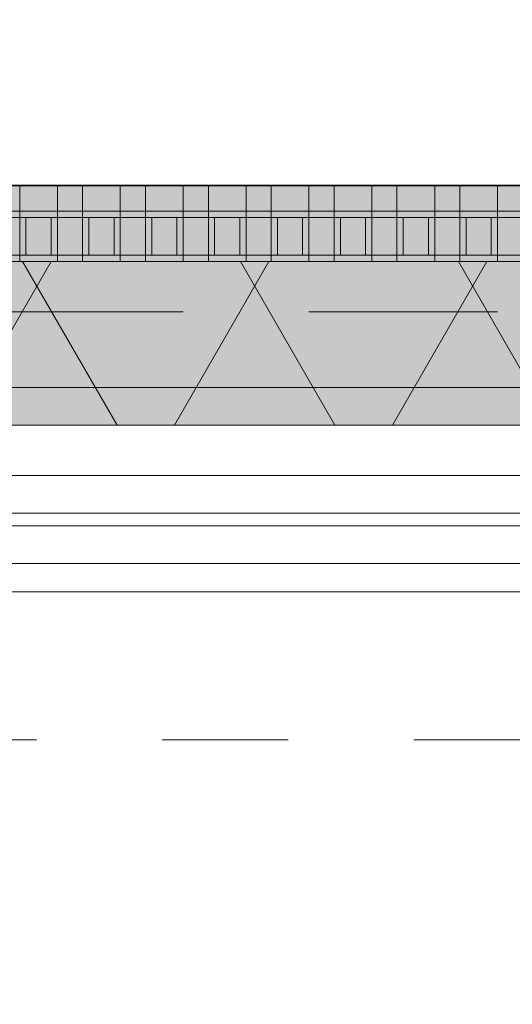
# Model space of a CAD drawing. Header units: metres. Extents: x -167 to 233, y -155 to 122.
# Tile 204 of 215: x 56.711 to 57.103, y 43.38 to 44.162. Entities that reach past the tile are written whole.
import ezdxf
from ezdxf.enums import TextEntityAlignment as Align

# ---------------------------------------------------------------- set-up
doc = ezdxf.new("R2010")
doc.units = ezdxf.units.M
doc.header["$MEASUREMENT"] = 0
doc.linetypes.add('Raster', pattern=[0.4, 0.2, -0.1, 0, -0.1])
doc.linetypes.add('Strichlinie eng', pattern=[0.23, 0.15, -0.08])
for name, color, linetype in [('09 Schraffuren', 7, 'Continuous'), ('10 Wand außen', 7, 'Continuous'), ('20 Decke', 7, 'Continuous'), ('50 Sanitäreinrichtung', 7, 'Continuous'), ('90 Achsraster', 7, 'Continuous'), ('94 Genehmigungsplanung Bemaßung', 7, 'Continuous')]:
    doc.layers.add(name, color=color, linetype=linetype)
doc.styles.add('ERSTELLTER_STIL_1', font='arial.ttf')
doc.styles.add('ERSTELLTER_STIL_2', font='arial.ttf')
doc.dimstyles.new('ERSTELLTER_STIL__1', dxfattribs={"dimtxt": 0.25, "dimasz": 0.19, "dimexe": 0.18, "dimexo": 0.1, "dimgap": 0, "dimtad": 1, "dimtih": 1, "dimtoh": 1, "dimzin": 0, "dimdsep": 46, "dimtxsty": 'ERSTELLTER_STIL_1', "dimblk": 'ARROWHEAD_6', "dimblk1": 'ARROWHEAD_6', "dimblk2": 'ARROWHEAD_6', "dimcen": 0.09, "dimclrd": 7, "dimclre": 7, "dimclrt": 7, "dimazin": 0, "dimtfac": 1, "dimtdec": 4, "dimtmove": 0, "dimatfit": 3, "dimfxl": 1, "dimtolj": 1, "dimtzin": 0, "dimarcsym": 0})
doc.dimstyles.new('ERSTELLTER_STIL__2', dxfattribs={"dimtxt": 0.25, "dimasz": 0.19, "dimexe": 0.18, "dimexo": 0.1, "dimgap": 0, "dimtad": 1, "dimzin": 0, "dimdsep": 46, "dimtxsty": 'ERSTELLTER_STIL_1', "dimblk": 'ARROWHEAD_6', "dimblk1": 'ARROWHEAD_6', "dimblk2": 'ARROWHEAD_6', "dimcen": 0.09, "dimclrd": 7, "dimclre": 7, "dimclrt": 7, "dimazin": 0, "dimtfac": 1, "dimtdec": 4, "dimtmove": 0, "dimatfit": 3, "dimfxl": 1, "dimtolj": 1, "dimtzin": 0, "dimarcsym": 0})

# ---------------------------------------------------------------- blocks, each defined once
blk = doc.blocks.new('Rechteck Raster Kassetten Fassade - ACB')
at = {"layer": '50 Sanitäreinrichtung', "linetype": 'Continuous', "lineweight": 0, "true_color": 0x9e9e9e}
for points in [[(18.99, 0.17), (18.99, 0.19), (18.96, 0.19), (18.96, 0.17)], [(19.04, 0.17), (19.04, 0.19), (19.01, 0.19), (19.01, 0.17)], [(19.09, 0.17), (19.09, 0.19), (19.06, 0.19), (19.06, 0.17)], [(19.14, 0.17), (19.14, 0.19), (19.11, 0.19), (19.11, 0.17)], [(19.19, 0.17), (19.19, 0.19), (19.16, 0.19), (19.16, 0.17)], [(19.24, 0.17), (19.24, 0.19), (19.21, 0.19), (19.21, 0.17)], [(19.29, 0.17), (19.29, 0.19), (19.26, 0.19), (19.26, 0.17)], [(19.34, 0.17), (19.34, 0.19), (19.31, 0.19), (19.31, 0.17)], [(18.96, 0.17), (18.96, 0.13), (19.01, 0.13), (19.01, 0.135), (18.965, 0.135), (18.965, 0.165), (19.01, 0.165), (19.01, 0.17)], [(18.99, 0.165), (18.985, 0.165), (18.985, 0.135), (18.99, 0.135)], [(19.01, 0.13), (19.06, 0.13), (19.06, 0.135), (19.015, 0.135), (19.015, 0.165), (19.06, 0.165), (19.06, 0.17), (19.01, 0.17)], [(19.04, 0.165), (19.035, 0.165), (19.035, 0.135), (19.04, 0.135)], [(19.06, 0.13), (19.11, 0.13), (19.11, 0.135), (19.065, 0.135), (19.065, 0.165), (19.11, 0.165), (19.11, 0.17), (19.06, 0.17)], [(19.085, 0.165), (19.085, 0.135), (19.09, 0.135), (19.09, 0.165)], [(19.11, 0.13), (19.16, 0.13), (19.16, 0.135), (19.115, 0.135), (19.115, 0.165), (19.16, 0.165), (19.16, 0.17), (19.11, 0.17)], [(19.135, 0.165), (19.135, 0.135), (19.14, 0.135), (19.14, 0.165)], [(19.16, 0.13), (19.21, 0.13), (19.21, 0.135), (19.165, 0.135), (19.165, 0.165), (19.21, 0.165), (19.21, 0.17), (19.16, 0.17)], [(19.185, 0.165), (19.185, 0.135), (19.19, 0.135), (19.19, 0.165)], [(19.21, 0.13), (19.26, 0.13), (19.26, 0.135), (19.215, 0.135), (19.215, 0.165), (19.26, 0.165), (19.26, 0.17), (19.21, 0.17)], [(19.235, 0.165), (19.235, 0.135), (19.24, 0.135), (19.24, 0.165)], [(19.26, 0.13), (19.31, 0.13), (19.31, 0.135), (19.265, 0.135), (19.265, 0.165), (19.31, 0.165), (19.31, 0.17), (19.26, 0.17)], [(19.285, 0.165), (19.285, 0.135), (19.29, 0.135), (19.29, 0.165)], [(19.31, 0.13), (19.36, 0.13), (19.36, 0.135), (19.315, 0.135), (19.315, 0.165), (19.36, 0.165), (19.36, 0.17), (19.31, 0.17)], [(19.335, 0.165), (19.335, 0.135), (19.34, 0.135), (19.34, 0.165)]]:
    blk.add_hatch(color=253, dxfattribs=at).paths.add_polyline_path(points)
at = {"layer": '50 Sanitäreinrichtung', "linetype": 'Continuous', "lineweight": 18}
h = blk.add_hatch(dxfattribs=at)
h.set_pattern_fill('Dämmung__weich_0001', color=8, style=0, pattern_type=2)
h.set_pattern_definition([(60, (0, 0), (-0.1299038, 0.075), []), (120, (0, 0), (0.1299038, 0.075), [])])
h.paths.add_polyline_path([(0, 0), (20.25, 0), (20.38, 0.13), (0, 0.13)])
at = {"layer": '50 Sanitäreinrichtung', "color": 251, "linetype": 'Continuous', "lineweight": 18, "true_color": 0x5f5f5f}
for p, q in [((19.75, 0.19), (15.25, 0.19)), ((18.99, 0.19), (18.96, 0.19)), ((18.96, 0.19), (18.96, 0.17)), ((18.99, 0.19), (18.96, 0.19)), ((18.96, 0.19), (18.96, 0.17)), ((18.99, 0.19), (18.99, 0.17)), ((18.99, 0.19), (18.99, 0.17)), ((19.04, 0.19), (19.01, 0.19)), ((19.01, 0.19), (19.01, 0.17)), ((19.04, 0.19), (19.01, 0.19)), ((19.01, 0.19), (19.01, 0.17)), ((19.04, 0.19), (19.04, 0.17)), ((19.04, 0.19), (19.04, 0.17)), ((19.09, 0.19), (19.06, 0.19)), ((19.06, 0.19), (19.06, 0.17)), ((19.09, 0.19), (19.06, 0.19)), ((19.06, 0.19), (19.06, 0.17)), ((19.09, 0.19), (19.09, 0.17)), ((19.09, 0.19), (19.09, 0.17)), ((19.14, 0.19), (19.11, 0.19)), ((19.11, 0.19), (19.11, 0.17)), ((19.14, 0.19), (19.11, 0.19)), ((19.11, 0.19), (19.11, 0.17)), ((19.14, 0.19), (19.14, 0.17)), ((19.14, 0.19), (19.14, 0.17)), ((19.19, 0.19), (19.16, 0.19)), ((19.16, 0.19), (19.16, 0.17)), ((19.19, 0.19), (19.16, 0.19)), ((19.16, 0.19), (19.16, 0.17)), ((19.19, 0.19), (19.19, 0.17)), ((19.19, 0.19), (19.19, 0.17)), ((19.24, 0.19), (19.21, 0.19)), ((19.21, 0.19), (19.21, 0.17)), ((19.24, 0.19), (19.21, 0.19)), ((19.21, 0.19), (19.21, 0.17)), ((19.24, 0.19), (19.24, 0.17)), ((19.24, 0.19), (19.24, 0.17)), ((19.29, 0.19), (19.26, 0.19)), ((19.26, 0.19), (19.26, 0.17)), ((19.29, 0.19), (19.26, 0.19)), ((19.26, 0.19), (19.26, 0.17)), ((19.29, 0.19), (19.29, 0.17)), ((19.29, 0.19), (19.29, 0.17)), ((19.34, 0.19), (19.31, 0.19)), ((19.31, 0.19), (19.31, 0.17)), ((19.34, 0.19), (19.31, 0.19)), ((19.31, 0.19), (19.31, 0.17)), ((19.34, 0.19), (19.34, 0.17)), ((19.34, 0.19), (19.34, 0.17)), ((18.99, 0.17), (18.91, 0.17)), ((18.99, 0.17), (18.91, 0.17)), ((18.96, 0.165), (18.94, 0.165)), ((18.96, 0.165), (18.94, 0.165)), ((19.04, 0.17), (18.96, 0.17)), ((18.96, 0.17), (18.96, 0.165)), ((19.04, 0.17), (18.96, 0.17)), ((18.96, 0.17), (18.96, 0.165)), ((18.99, 0.17), (18.96, 0.17)), ((18.99, 0.17), (18.96, 0.17)), ((18.965, 0.165), (18.96, 0.165)), ((18.96, 0.165), (18.96, 0.135)), ((18.965, 0.165), (18.96, 0.165)), ((18.96, 0.165), (18.96, 0.135)), ((18.985, 0.165), (18.965, 0.165)), ((18.965, 0.165), (18.965, 0.135)), ((18.985, 0.165), (18.965, 0.165)), ((18.985, 0.165), (18.965, 0.165)), ((18.965, 0.165), (18.965, 0.135)), ((18.985, 0.165), (18.965, 0.165)), ((18.985, 0.165), (18.985, 0.135)), ((18.99, 0.165), (18.985, 0.165)), ((18.985, 0.165), (18.985, 0.135)), ((18.99, 0.165), (18.985, 0.165)), ((18.99, 0.17), (18.99, 0.165)), ((18.99, 0.17), (18.99, 0.165)), ((18.99, 0.165), (18.99, 0.135)), ((19.01, 0.165), (18.99, 0.165)), ((18.99, 0.165), (18.99, 0.135)), ((19.01, 0.165), (18.99, 0.165)), ((19.09, 0.17), (19.01, 0.17)), ((19.01, 0.17), (19.01, 0.165)), ((19.09, 0.17), (19.01, 0.17)), ((19.01, 0.17), (19.01, 0.165)), ((19.04, 0.17), (19.01, 0.17)), ((19.04, 0.17), (19.01, 0.17)), ((19.015, 0.165), (19.01, 0.165)), ((19.01, 0.165), (19.01, 0.135)), ((19.015, 0.165), (19.01, 0.165)), ((19.01, 0.165), (19.01, 0.135)), ((19.035, 0.165), (19.015, 0.165)), ((19.015, 0.165), (19.015, 0.135)), ((19.035, 0.165), (19.015, 0.165)), ((19.035, 0.165), (19.015, 0.165)), ((19.015, 0.165), (19.015, 0.135)), ((19.035, 0.165), (19.015, 0.165)), ((19.035, 0.165), (19.035, 0.135)), ((19.04, 0.165), (19.035, 0.165)), ((19.035, 0.165), (19.035, 0.135)), ((19.04, 0.165), (19.035, 0.165)), ((19.04, 0.17), (19.04, 0.165)), ((19.04, 0.17), (19.04, 0.165)), ((19.04, 0.165), (19.04, 0.135)), ((19.06, 0.165), (19.04, 0.165)), ((19.04, 0.165), (19.04, 0.135)), ((19.06, 0.165), (19.04, 0.165)), ((19.14, 0.17), (19.06, 0.17)), ((19.06, 0.17), (19.06, 0.165)), ((19.14, 0.17), (19.06, 0.17)), ((19.06, 0.17), (19.06, 0.165)), ((19.09, 0.17), (19.06, 0.17)), ((19.09, 0.17), (19.06, 0.17)), ((19.065, 0.165), (19.06, 0.165)), ((19.06, 0.165), (19.06, 0.135)), ((19.065, 0.165), (19.06, 0.165)), ((19.06, 0.165), (19.06, 0.135)), ((19.085, 0.165), (19.065, 0.165)), ((19.065, 0.165), (19.065, 0.135)), ((19.085, 0.165), (19.065, 0.165)), ((19.085, 0.165), (19.065, 0.165)), ((19.065, 0.165), (19.065, 0.135)), ((19.085, 0.165), (19.065, 0.165)), ((19.085, 0.165), (19.085, 0.135)), ((19.09, 0.165), (19.085, 0.165)), ((19.085, 0.165), (19.085, 0.135)), ((19.09, 0.165), (19.085, 0.165)), ((19.09, 0.17), (19.09, 0.165)), ((19.09, 0.17), (19.09, 0.165)), ((19.09, 0.165), (19.09, 0.135)), ((19.11, 0.165), (19.09, 0.165)), ((19.09, 0.165), (19.09, 0.135)), ((19.11, 0.165), (19.09, 0.165)), ((19.19, 0.17), (19.11, 0.17)), ((19.11, 0.17), (19.11, 0.165)), ((19.19, 0.17), (19.11, 0.17)), ((19.11, 0.17), (19.11, 0.165)), ((19.14, 0.17), (19.11, 0.17)), ((19.14, 0.17), (19.11, 0.17)), ((19.115, 0.165), (19.11, 0.165)), ((19.11, 0.165), (19.11, 0.135)), ((19.115, 0.165), (19.11, 0.165)), ((19.11, 0.165), (19.11, 0.135)), ((19.135, 0.165), (19.115, 0.165)), ((19.115, 0.165), (19.115, 0.135)), ((19.135, 0.165), (19.115, 0.165)), ((19.135, 0.165), (19.115, 0.165)), ((19.115, 0.165), (19.115, 0.135)), ((19.135, 0.165), (19.115, 0.165)), ((19.135, 0.165), (19.135, 0.135)), ((19.14, 0.165), (19.135, 0.165)), ((19.135, 0.165), (19.135, 0.135)), ((19.14, 0.165), (19.135, 0.165)), ((19.14, 0.17), (19.14, 0.165)), ((19.14, 0.17), (19.14, 0.165)), ((19.14, 0.165), (19.14, 0.135)), ((19.16, 0.165), (19.14, 0.165)), ((19.14, 0.165), (19.14, 0.135)), ((19.16, 0.165), (19.14, 0.165)), ((19.24, 0.17), (19.16, 0.17)), ((19.16, 0.17), (19.16, 0.165)), ((19.24, 0.17), (19.16, 0.17)), ((19.16, 0.17), (19.16, 0.165)), ((19.19, 0.17), (19.16, 0.17)), ((19.19, 0.17), (19.16, 0.17)), ((19.165, 0.165), (19.16, 0.165)), ((19.16, 0.165), (19.16, 0.135)), ((19.165, 0.165), (19.16, 0.165)), ((19.16, 0.165), (19.16, 0.135)), ((19.185, 0.165), (19.165, 0.165)), ((19.165, 0.165), (19.165, 0.135)), ((19.185, 0.165), (19.165, 0.165)), ((19.185, 0.165), (19.165, 0.165)), ((19.165, 0.165), (19.165, 0.135)), ((19.185, 0.165), (19.165, 0.165)), ((19.185, 0.165), (19.185, 0.135)), ((19.19, 0.165), (19.185, 0.165)), ((19.185, 0.165), (19.185, 0.135)), ((19.19, 0.165), (19.185, 0.165)), ((19.19, 0.17), (19.19, 0.165)), ((19.19, 0.17), (19.19, 0.165)), ((19.19, 0.165), (19.19, 0.135)), ((19.21, 0.165), (19.19, 0.165)), ((19.19, 0.165), (19.19, 0.135)), ((19.21, 0.165), (19.19, 0.165)), ((19.29, 0.17), (19.21, 0.17)), ((19.21, 0.17), (19.21, 0.165)), ((19.29, 0.17), (19.21, 0.17)), ((19.21, 0.17), (19.21, 0.165)), ((19.24, 0.17), (19.21, 0.17)), ((19.24, 0.17), (19.21, 0.17)), ((19.215, 0.165), (19.21, 0.165)), ((19.21, 0.165), (19.21, 0.135)), ((19.215, 0.165), (19.21, 0.165)), ((19.21, 0.165), (19.21, 0.135)), ((19.235, 0.165), (19.215, 0.165)), ((19.215, 0.165), (19.215, 0.135)), ((19.235, 0.165), (19.215, 0.165)), ((19.235, 0.165), (19.215, 0.165)), ((19.215, 0.165), (19.215, 0.135)), ((19.235, 0.165), (19.215, 0.165)), ((19.235, 0.165), (19.235, 0.135)), ((19.24, 0.165), (19.235, 0.165)), ((19.235, 0.165), (19.235, 0.135)), ((19.24, 0.165), (19.235, 0.165)), ((19.24, 0.17), (19.24, 0.165)), ((19.24, 0.17), (19.24, 0.165)), ((19.24, 0.165), (19.24, 0.135)), ((19.26, 0.165), (19.24, 0.165)), ((19.24, 0.165), (19.24, 0.135)), ((19.26, 0.165), (19.24, 0.165)), ((19.34, 0.17), (19.26, 0.17)), ((19.26, 0.17), (19.26, 0.165)), ((19.34, 0.17), (19.26, 0.17)), ((19.26, 0.17), (19.26, 0.165)), ((19.29, 0.17), (19.26, 0.17)), ((19.29, 0.17), (19.26, 0.17)), ((19.265, 0.165), (19.26, 0.165)), ((19.26, 0.165), (19.26, 0.135)), ((19.265, 0.165), (19.26, 0.165)), ((19.26, 0.165), (19.26, 0.135)), ((19.285, 0.165), (19.265, 0.165)), ((19.265, 0.165), (19.265, 0.135)), ((19.285, 0.165), (19.265, 0.165)), ((19.285, 0.165), (19.265, 0.165)), ((19.265, 0.165), (19.265, 0.135)), ((19.285, 0.165), (19.265, 0.165)), ((19.285, 0.165), (19.285, 0.135)), ((19.29, 0.165), (19.285, 0.165)), ((19.285, 0.165), (19.285, 0.135)), ((19.29, 0.165), (19.285, 0.165)), ((19.29, 0.17), (19.29, 0.165)), ((19.29, 0.17), (19.29, 0.165)), ((19.29, 0.165), (19.29, 0.135)), ((19.31, 0.165), (19.29, 0.165)), ((19.29, 0.165), (19.29, 0.135)), ((19.31, 0.165), (19.29, 0.165)), ((19.39, 0.17), (19.31, 0.17)), ((19.31, 0.17), (19.31, 0.165)), ((19.39, 0.17), (19.31, 0.17)), ((19.31, 0.17), (19.31, 0.165)), ((19.34, 0.17), (19.31, 0.17)), ((19.34, 0.17), (19.31, 0.17)), ((19.315, 0.165), (19.31, 0.165)), ((19.31, 0.165), (19.31, 0.135)), ((19.315, 0.165), (19.31, 0.165)), ((19.31, 0.165), (19.31, 0.135)), ((19.335, 0.165), (19.315, 0.165)), ((19.315, 0.165), (19.315, 0.135)), ((19.335, 0.165), (19.315, 0.165)), ((19.335, 0.165), (19.315, 0.165)), ((19.315, 0.165), (19.315, 0.135)), ((19.335, 0.165), (19.315, 0.165)), ((19.335, 0.165), (19.335, 0.135)), ((19.34, 0.165), (19.335, 0.165)), ((19.335, 0.165), (19.335, 0.135)), ((19.34, 0.165), (19.335, 0.165)), ((19.34, 0.17), (19.34, 0.165)), ((19.34, 0.17), (19.34, 0.165)), ((19.34, 0.165), (19.34, 0.135)), ((19.36, 0.165), (19.34, 0.165)), ((19.34, 0.165), (19.34, 0.135)), ((19.36, 0.165), (19.34, 0.165)), ((18.96, 0.135), (18.94, 0.135)), ((18.96, 0.135), (18.94, 0.135)), ((18.965, 0.135), (18.96, 0.135)), ((18.96, 0.135), (18.96, 0.13)), ((18.965, 0.135), (18.96, 0.135)), ((18.96, 0.135), (18.96, 0.13)), ((18.985, 0.135), (18.965, 0.135)), ((18.985, 0.135), (18.965, 0.135)), ((18.985, 0.135), (18.965, 0.135)), ((18.985, 0.135), (18.965, 0.135)), ((18.99, 0.135), (18.985, 0.135)), ((18.99, 0.135), (18.985, 0.135)), ((18.99, 0.135), (18.99, 0.13)), ((19.01, 0.135), (18.99, 0.135)), ((18.99, 0.135), (18.99, 0.13)), ((19.01, 0.135), (18.99, 0.135)), ((19.015, 0.135), (19.01, 0.135)), ((19.01, 0.135), (19.01, 0.13)), ((19.015, 0.135), (19.01, 0.135)), ((19.01, 0.135), (19.01, 0.13)), ((19.035, 0.135), (19.015, 0.135)), ((19.035, 0.135), (19.015, 0.135)), ((19.035, 0.135), (19.015, 0.135)), ((19.035, 0.135), (19.015, 0.135)), ((19.04, 0.135), (19.035, 0.135)), ((19.04, 0.135), (19.035, 0.135)), ((19.04, 0.135), (19.04, 0.13)), ((19.06, 0.135), (19.04, 0.135)), ((19.04, 0.135), (19.04, 0.13)), ((19.06, 0.135), (19.04, 0.135)), ((19.065, 0.135), (19.06, 0.135)), ((19.06, 0.135), (19.06, 0.13)), ((19.065, 0.135), (19.06, 0.135)), ((19.06, 0.135), (19.06, 0.13)), ((19.085, 0.135), (19.065, 0.135)), ((19.085, 0.135), (19.065, 0.135)), ((19.085, 0.135), (19.065, 0.135)), ((19.085, 0.135), (19.065, 0.135)), ((19.09, 0.135), (19.085, 0.135)), ((19.09, 0.135), (19.085, 0.135)), ((19.09, 0.135), (19.09, 0.13)), ((19.11, 0.135), (19.09, 0.135)), ((19.09, 0.135), (19.09, 0.13)), ((19.11, 0.135), (19.09, 0.135)), ((19.115, 0.135), (19.11, 0.135)), ((19.11, 0.135), (19.11, 0.13)), ((19.115, 0.135), (19.11, 0.135)), ((19.11, 0.135), (19.11, 0.13)), ((19.135, 0.135), (19.115, 0.135)), ((19.135, 0.135), (19.115, 0.135)), ((19.135, 0.135), (19.115, 0.135)), ((19.135, 0.135), (19.115, 0.135)), ((19.14, 0.135), (19.135, 0.135)), ((19.14, 0.135), (19.135, 0.135)), ((19.14, 0.135), (19.14, 0.13)), ((19.16, 0.135), (19.14, 0.135)), ((19.14, 0.135), (19.14, 0.13)), ((19.16, 0.135), (19.14, 0.135)), ((19.165, 0.135), (19.16, 0.135)), ((19.16, 0.135), (19.16, 0.13)), ((19.165, 0.135), (19.16, 0.135)), ((19.16, 0.135), (19.16, 0.13)), ((19.185, 0.135), (19.165, 0.135)), ((19.185, 0.135), (19.165, 0.135)), ((19.185, 0.135), (19.165, 0.135)), ((19.185, 0.135), (19.165, 0.135)), ((19.19, 0.135), (19.185, 0.135)), ((19.19, 0.135), (19.185, 0.135)), ((19.19, 0.135), (19.19, 0.13)), ((19.21, 0.135), (19.19, 0.135)), ((19.19, 0.135), (19.19, 0.13)), ((19.21, 0.135), (19.19, 0.135)), ((19.215, 0.135), (19.21, 0.135)), ((19.21, 0.135), (19.21, 0.13)), ((19.215, 0.135), (19.21, 0.135)), ((19.21, 0.135), (19.21, 0.13)), ((19.235, 0.135), (19.215, 0.135)), ((19.235, 0.135), (19.215, 0.135)), ((19.235, 0.135), (19.215, 0.135)), ((19.235, 0.135), (19.215, 0.135)), ((19.24, 0.135), (19.235, 0.135)), ((19.24, 0.135), (19.235, 0.135)), ((19.24, 0.135), (19.24, 0.13)), ((19.26, 0.135), (19.24, 0.135)), ((19.24, 0.135), (19.24, 0.13)), ((19.26, 0.135), (19.24, 0.135)), ((19.265, 0.135), (19.26, 0.135)), ((19.26, 0.135), (19.26, 0.13)), ((19.265, 0.135), (19.26, 0.135)), ((19.26, 0.135), (19.26, 0.13)), ((19.285, 0.135), (19.265, 0.135)), ((19.285, 0.135), (19.265, 0.135)), ((19.285, 0.135), (19.265, 0.135)), ((19.285, 0.135), (19.265, 0.135)), ((19.29, 0.135), (19.285, 0.135)), ((19.29, 0.135), (19.285, 0.135)), ((19.29, 0.135), (19.29, 0.13)), ((19.31, 0.135), (19.29, 0.135)), ((19.29, 0.135), (19.29, 0.13)), ((19.31, 0.135), (19.29, 0.135)), ((19.315, 0.135), (19.31, 0.135)), ((19.31, 0.135), (19.31, 0.13)), ((19.315, 0.135), (19.31, 0.135)), ((19.31, 0.135), (19.31, 0.13)), ((19.335, 0.135), (19.315, 0.135)), ((19.335, 0.135), (19.315, 0.135)), ((19.335, 0.135), (19.315, 0.135)), ((19.335, 0.135), (19.315, 0.135)), ((19.34, 0.135), (19.335, 0.135)), ((19.34, 0.135), (19.335, 0.135)), ((19.34, 0.135), (19.34, 0.13)), ((19.36, 0.135), (19.34, 0.135)), ((19.34, 0.135), (19.34, 0.13)), ((19.36, 0.135), (19.34, 0.135)), ((20.38, 0.13), (0, 0.13)), ((18.99, 0.13), (18.91, 0.13)), ((18.99, 0.13), (18.91, 0.13)), ((19.04, 0.13), (18.96, 0.13)), ((19.04, 0.13), (18.96, 0.13)), ((19.09, 0.13), (19.01, 0.13)), ((19.09, 0.13), (19.01, 0.13)), ((19.14, 0.13), (19.06, 0.13)), ((19.14, 0.13), (19.06, 0.13)), ((19.19, 0.13), (19.11, 0.13)), ((19.19, 0.13), (19.11, 0.13)), ((19.24, 0.13), (19.16, 0.13)), ((19.24, 0.13), (19.16, 0.13)), ((19.29, 0.13), (19.21, 0.13)), ((19.29, 0.13), (19.21, 0.13)), ((19.34, 0.13), (19.26, 0.13)), ((19.34, 0.13), (19.26, 0.13)), ((19.39, 0.13), (19.31, 0.13)), ((19.39, 0.13), (19.31, 0.13)), ((0, 0), (20.25, 0)), ((15.25, 0), (19.75, 0))]:
    blk.add_line(p, q, dxfattribs=at)
at = {"layer": '50 Sanitäreinrichtung', "color": 251, "linetype": 'Strichlinie eng', "lineweight": 18, "true_color": 0x5f5f5f}
blk.add_line((20.34, 0.09), (0, 0.09), dxfattribs=at)
blk = doc.blocks.new('4-Flügelfenster 27_3')
at = {"layer": '10 Wand außen', "color": 7, "linetype": 'Continuous', "lineweight": 13}
for p, q in [((-2.2375, 0.0625), (2.2375, 0.0625)), ((-2.25, -0.1), (2.25, -0.1))]:
    blk.add_line(p, q, dxfattribs=at)
at = {"layer": '10 Wand außen', "color": 7, "linetype": 'Continuous', "lineweight": 18}
for p, q in [((-2.11, 0.04), (-1.165, 0.04)), ((-2.11, 0.01), (-1.165, 0.01)), ((-1.165, 0), (-2.11, 0)), ((-1.165, -0.03), (-2.11, -0.03)), ((2.17, -0.07), (-2.17, -0.07))]:
    blk.add_line(p, q, dxfattribs=at)
at = {"layer": '10 Wand außen', "color": 7, "linetype": 'Strichlinie eng', "lineweight": 13}
blk.add_line((-2.25, -0.07), (2.25, -0.07), dxfattribs=at)
blk = doc.blocks.new('Standard-Rastermarker_139')
at = {"layer": '90 Achsraster', "color": 14, "linetype": 'Raster', "lineweight": 18, "true_color": 0xa80000}
blk.add_line((1, 0), (45.44268, 0), dxfattribs=at)
at = {"layer": '90 Achsraster', "color": 14, "lineweight": 18, "true_color": 0xa80000, "style": 'ERSTELLTER_STIL_2'}
for tag, p in [('AC_MarkerText_1_0', (-0.35, 0.15)), ('AC_MarkerText_1_1', (46.79268, 0.15))]:
    blk.add_attdef(tag, text='', height=0.3, dxfattribs=at).set_placement(p, align=Align.TOP_CENTER)
blk = doc.blocks.new('*D233', base_point=(27236.13209, 33357.27905))
at = {"layer": '94 Genehmigungsplanung Bemaßung', "color": 7, "linetype": 'Continuous', "lineweight": 13}
for p, q in [((17.34109, 46.96218), (17.34109, 47.33718)), ((58.16249, 46.96218), (58.16249, 47.33718)), ((17.44109, 47.24968), (17.24109, 47.04968)), ((58.06249, 47.04968), (58.26249, 47.24968)), ((17.19109, 47.14968), (17.34109, 47.14968)), ((17.34109, 47.14968), (58.16249, 47.14968)), ((58.16249, 47.14968), (58.31249, 47.14968))]:
    blk.add_line(p, q, dxfattribs=at)
at = {"layer": '94 Genehmigungsplanung Bemaßung', "color": 7, "lineweight": 13, "insert": (37.3228, 47.19968), "char_height": 0.25, "attachment_point": 7, "style": 'ERSTELLTER_STIL_1'}
blk.add_mtext('\\A1;{\\pql;\\fArial|b0|i0|c0|p0;\\W1.000000;40,82}', dxfattribs=at)
blk = doc.blocks.new('ARROWHEAD_6')
at = {"color": 0, "linetype": 'Continuous', "lineweight": 0}
for p, q in [((-0.5, -0.5), (0.5, 0.5)), ((0, 0), (-1, 0))]:
    blk.add_line(p, q, dxfattribs=at)
blk = doc.blocks.new('*D249', base_point=(27236.13209, 33357.27905))
at = {"layer": '94 Genehmigungsplanung Bemaßung', "color": 7, "linetype": 'Continuous', "lineweight": 13}
for p, q in [((54.78637, 43.73968), (54.58637, 43.93968)), ((54.87387, 43.83968), (54.49887, 43.83968)), ((54.68637, 28.17968), (54.68637, 43.83968)), ((54.58637, 28.27968), (54.78637, 28.07968)), ((54.87387, 28.17968), (54.49887, 28.17968)), ((54.68637, 28.02968), (54.68637, 28.17968))]:
    blk.add_line(p, q, dxfattribs=at)
at = {"layer": '94 Genehmigungsplanung Bemaßung', "color": 7, "lineweight": 13, "char_height": 0.25, "attachment_point": 7, "rotation": 90, "style": 'ERSTELLTER_STIL_1'}
for s, insert in [('\\A1;{\\pql;\\fArial|b0|i0|c0|p0;\\W1.000000;16}', (54.63637, 43.35831)), ('\\A1;{\\pql;\\fArial|b0|i0|c0|p0;\\W1.000000;15,66}', (54.63637, 35.39001))]:
    blk.add_mtext(s, dxfattribs=dict(at, insert=insert))
blk = doc.blocks.new('*D250', base_point=(27236.13209, 33357.27905))
at = {"layer": '94 Genehmigungsplanung Bemaßung', "color": 7, "linetype": 'Continuous', "lineweight": 13}
for p, q in [((54.68637, 43.99968), (54.68637, 44.14968)), ((54.58637, 44.09968), (54.78637, 43.89968)), ((54.87387, 43.99968), (54.49887, 43.99968)), ((54.68637, 43.83968), (54.68637, 43.99968)), ((54.78637, 43.73968), (54.58637, 43.93968)), ((54.87387, 43.83968), (54.49887, 43.83968))]:
    blk.add_line(p, q, dxfattribs=at)
blk = doc.blocks.new('*D257', base_point=(27236.13209, 33357.27905))
at = {"layer": '94 Genehmigungsplanung Bemaßung', "color": 7, "linetype": 'Continuous', "lineweight": 13}
for p, q in [((17.50109, 45.65596), (17.50109, 46.03096)), ((58.00249, 45.65596), (58.00249, 46.03096)), ((17.60109, 45.94346), (17.40109, 45.74346)), ((57.90249, 45.74346), (58.10249, 45.94346)), ((17.50109, 45.84346), (58.00249, 45.84346))]:
    blk.add_line(p, q, dxfattribs=at)
at = {"layer": '94 Genehmigungsplanung Bemaßung', "color": 7, "lineweight": 13, "char_height": 0.25, "attachment_point": 7, "style": 'ERSTELLTER_STIL_1'}
for s, insert in [('\\A1;{\\pql;\\fArial|b0|i0|c0|p0;\\W1.000000;40,50}', (37.13212, 45.89346)), ('\\A1;{\\pql;\\fArial|b0|i0|c0|p0;\\W1.000000;16}', (57.52113, 45.89346))]:
    blk.add_mtext(s, dxfattribs=dict(at, insert=insert))

msp = doc.modelspace()

# ---------------------------------------------------------------- hatches: boundary and pattern name
at = {"layer": '09 Schraffuren', "linetype": 'Continuous', "lineweight": 18}
msp.add_hatch(color=255, dxfattribs=at).paths.add_polyline_path([(53.00927, 44.03036), (57.50249, 44.03036), (57.50249, 43.83968), (53.00927, 43.83968)])

# ---------------------------------------------------------------- linework, layer by layer
at = {"layer": '09 Schraffuren', "color": 7, "linetype": 'Continuous', "lineweight": 13, "flags": 128}
msp.add_lwpolyline([(53.00927, 44.03036), (57.50249, 44.03036), (57.50249, 43.83968), (53.00927, 43.83968)], close=True, dxfattribs=at)
at = {"layer": '20 Decke', "color": 7, "linetype": 'Continuous', "lineweight": 13, "flags": 128}
msp.add_lwpolyline([(38.10109, 43.83968), (38.10109, 28.33968), (38.24109, 28.33968), (42.50109, 28.33968), (42.50109, 28.83968), (43.00109, 28.83968), (43.00109, 28.33968), (47.50109, 28.33968), (47.50109, 28.83968), (48.00109, 28.83968), (48.00109, 28.47218), (52.50249, 28.47218), (52.50249, 28.83968), (53.00249, 28.83968), (53.00249, 28.33968), (57.50249, 28.33968), (57.50249, 28.83968), (58.00249, 28.83968), (58.00249, 43.83968), (47.50109, 43.83968), (43.00109, 43.83968), (43.00109, 43.33968), (42.50109, 43.33968), (42.50109, 43.83968)], close=True, dxfattribs=at)

# ---------------------------------------------------------------- block references
at = {"layer": '10 Wand außen', "color": 7, "linetype": 'Continuous', "lineweight": 18, "rotation": 180}
msp.add_blockref('4-Flügelfenster 27_3', (55.25249, 43.76968), dxfattribs=at)
at = {"layer": '50 Sanitäreinrichtung', "color": 251, "linetype": 'Continuous', "lineweight": 18, "true_color": 0x5f5f5f}
msp.add_blockref('Rechteck Raster Kassetten Fassade - ACB', (37.75109, 43.83968), dxfattribs=at)
at = {"layer": '90 Achsraster', "color": 7, "linetype": 'Continuous', "lineweight": 18}
msp.add_blockref('Standard-Rastermarker_139', (13.52445, 43.58968), dxfattribs=at)

# ---------------------------------------------------------------- dimensions: what is measured, and where the dimension line sits
at = {"layer": '94 Genehmigungsplanung Bemaßung', "color": 7, "linetype": 'Continuous', "lineweight": 13}
for base, p1, p2, picture, middle in [((58.16249, 47.14968), (17.34109, 43.99968), (58.16249, 43.99968), '*D233', (37.74157, 47.32468)), ((58.00249, 45.84346), (17.50109, 43.83968), (58.00249, 43.83968), '*D257', (37.55089, 46.01846))]:
    dim = msp.add_linear_dim(base=base, p1=p1, p2=p2, dimstyle='ERSTELLTER_STIL__1', dxfattribs=at)
    dim.commit()
    dim.dimension.update_dxf_attribs({"geometry": picture, "text_midpoint": middle, "dimtype": 160})
for base, p1, p2, picture, middle in [((54.68637, 43.99968), (57.50249, 43.83968), (58.16249, 43.99968), '*D250', (54.51137, 43.54857)), ((54.68637, 43.83968), (58.16249, 28.17968), (57.50249, 43.83968), '*D249', (54.51137, 35.80878))]:
    dim = msp.add_linear_dim(base=base, p1=p1, p2=p2, angle=90, dimstyle='ERSTELLTER_STIL__2', dxfattribs=at)
    dim.commit()
    dim.dimension.update_dxf_attribs({"geometry": picture, "text_midpoint": middle, "dimtype": 160, "text_rotation": 90})

doc.saveas('drawing.dxf')
